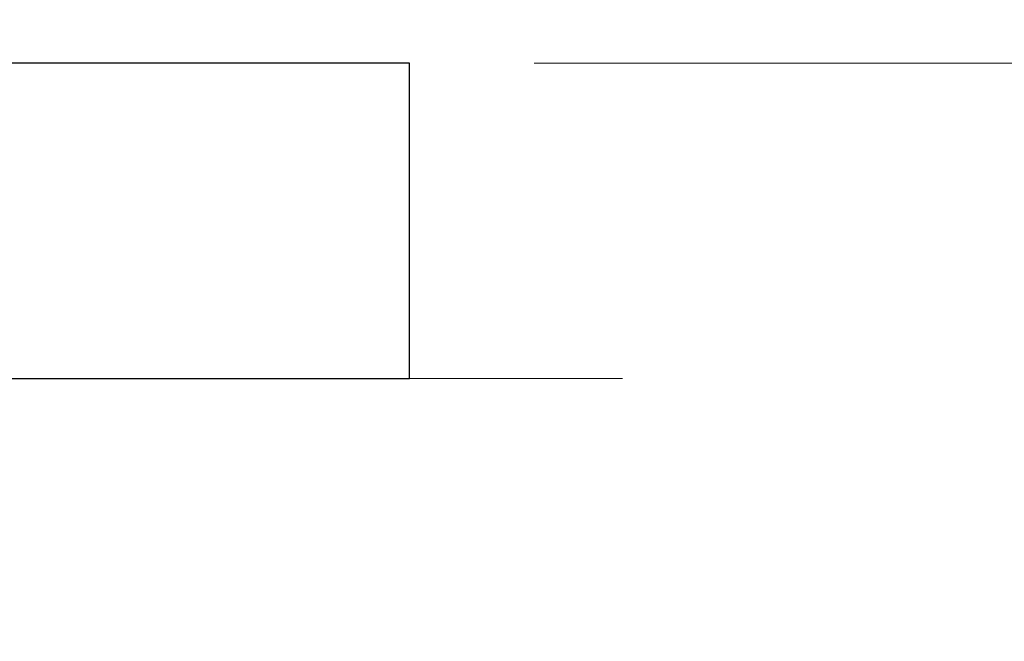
# Model space of a CAD drawing. Header units: centimetres. Extents: x -1434 to 23895, y -8842 to 3590.
# Tile 30 of 75: x 1221 to 1268, y 1356 to 1385. Entities that reach past the tile are written whole.
import ezdxf

# ---------------------------------------------------------------- set-up
doc = ezdxf.new("R2010")
doc.units = ezdxf.units.CM
doc.linetypes.add('Oś', pattern=[222.25, 127, -31.75, 31.75, -31.75])
doc.linetypes.add('Ukryte', pattern=[71.438, 47.625, -23.813])
for name, color, linetype, lineweight in [('A-DETL-HDLN', 90, 'Ukryte', 9), ('A-WALL', 113, 'Continuous', 13), ('G-ANNO-TEXT', 231, 'Continuous', 13), ('S-GRID', 1, 'Continuous', 13)]:
    doc.layers.add(name, color=color, linetype=linetype, lineweight=lineweight)

msp = doc.modelspace()

# ---------------------------------------------------------------- linework, layer by layer
at = {"layer": 'A-DETL-HDLN'}
msp.add_line((602.362, 1383.326), (1452.607, 1383.326), dxfattribs=at)
at = {"layer": 'A-WALL', "color": 7, "lineweight": 25}
for p, q in [((1239.362, 1383.326), (1209.362, 1383.326)), ((1239.362, 1368.326), (1239.362, 1383.326)), ((1209.362, 1368.326), (1239.362, 1368.326))]:
    msp.add_line(p, q, dxfattribs=at)
at = {"layer": 'G-ANNO-TEXT', "color": 50}
msp.add_arc((914.679, 1316.206), 395.805, 310.77017, 32.93393, dxfattribs=at)
at = {"layer": 'S-GRID', "linetype": 'Oś'}
msp.add_line((1471.745, 1368.326), (426.222, 1368.326), dxfattribs=at)

doc.saveas('drawing.dxf')
